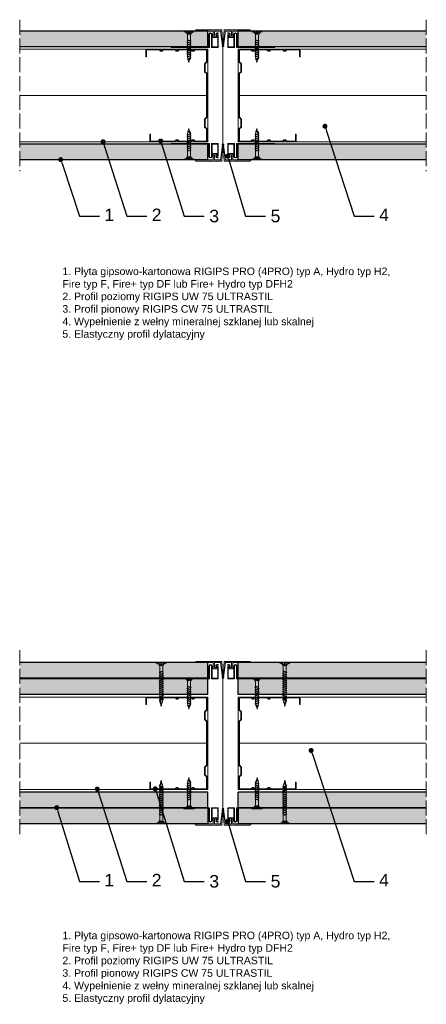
# Model space of a CAD drawing. Header units: millimetres. Extents: x 1399 to 3031, y 1021 to 1833.
# Tile 2 of 3: x 2034 to 2359, y 1047 to 1833. Entities that reach past the tile are written whole.
import ezdxf
from ezdxf import colors
from ezdxf.entities.mleader import LeaderData, LeaderLine
from ezdxf.math import Vec2, Vec3

# ---------------------------------------------------------------- set-up
doc = ezdxf.new("R2010")
doc.units = ezdxf.units.MM
doc.linetypes.add('ACAD_ISO02W100', pattern=[15, 12, -3])
for name, color, linetype, lineweight in [('_ISOVER WELNA', 7, 'BATTING', 9), ('_RIGIPS AKCESORIA', 7, 'Continuous', 18), ('_RIGIPS G-K', 7, 'Continuous', 25), ('_RIGIPS PROFIL', 7, 'Continuous', 18), ('OPISY', 7, 'Continuous', 9), ('PRZERYWANA', 7, 'ACAD_ISO02W100', 9)]:
    doc.layers.add(name, color=color, linetype=linetype, lineweight=lineweight)
doc.styles.get("Standard").update_dxf_attribs({"font": 'arial.ttf'})
doc.linetypes.add('BATTING', pattern='A,0.00254,-2.54,[134,ltypeshp.shx,S=2.54,R=0,X=-2.54,Y=0],-5.08,[134,ltypeshp.shx,S=2.54,R=180,X=2.54,Y=0],-2.54', length=10.16254)

# ---------------------------------------------------------------- blocks, each defined once
blk = doc.blocks.new('CW 75 ULTRASTIL')
h = blk.add_hatch()
h.set_pattern_fill('ANSI31', color=256, scale=0.5, style=0)
h.paths.add_polyline_path([(106.07, 103.31, -0.414214), (106.87, 104.11), (115.19, 104.11, -0.198912), (115.55, 103.96), (116.25, 103.25, 0.198912), (116.61, 103.11), (117.19, 103.11, 0.198912), (117.55, 103.25), (118.25, 103.96, -0.198912), (118.61, 104.11), (127.89, 104.11, -0.198912), (128.25, 103.96), (128.95, 103.25, 0.198912), (129.31, 103.11), (129.89, 103.11, 0.198912), (130.25, 103.25), (130.95, 103.96, -0.198912), (131.31, 104.11), (140.59, 104.11, -0.198912), (140.95, 103.96), (141.65, 103.25, 0.198912), (142.01, 103.11), (142.59, 103.11, 0.198912), (142.95, 103.25), (143.65, 103.96, -0.198912), (144.01, 104.11), (153.17, 104.11, -0.414214), (153.97, 103.31), (153.97, 98.66), (154.52, 98.66), (154.52, 103.86, 0.414214), (153.72, 104.66), (144.01, 104.66, 0.198912), (143.65, 104.51), (142.95, 103.8, -0.198912), (142.59, 103.66), (142.01, 103.66, -0.198912), (141.65, 103.8), (140.95, 104.51, 0.198912), (140.59, 104.66), (131.31, 104.66, 0.198912), (130.95, 104.51), (130.25, 103.8, -0.198912), (129.89, 103.66), (129.31, 103.66, -0.198912), (128.95, 103.8), (128.25, 104.51, 0.198912), (127.89, 104.66), (118.61, 104.66, 0.198912), (118.25, 104.51), (117.55, 103.8, -0.198912), (117.19, 103.66), (116.61, 103.66, -0.198912), (116.25, 103.8), (115.55, 104.51, 0.198912), (115.19, 104.66), (106.32, 104.66, 0.414214), (105.52, 103.86), (105.52, 94.86, 0.198912), (105.67, 94.51), (107.17, 93, -0.198912), (107.32, 92.65), (107.32, 87.06, -0.198912), (107.17, 86.71), (105.67, 85.2, 0.198912), (105.52, 84.85), (105.52, 50.66, 0.198912), (105.67, 50.31), (107.17, 48.8, -0.198912), (107.32, 48.45), (107.32, 42.86, -0.198912), (107.17, 42.51), (105.67, 41, 0.198912), (105.52, 40.65), (105.52, 31.66, 0.414214), (106.32, 30.86), (115.19, 30.86, 0.198912), (115.55, 31), (116.25, 31.71, -0.198912), (116.61, 31.86), (117.19, 31.86, -0.198912), (117.55, 31.71), (118.25, 31, 0.198912), (118.61, 30.86), (127.89, 30.86, 0.198912), (128.25, 31), (128.95, 31.71, -0.198912), (129.31, 31.86), (129.89, 31.86, -0.198912), (130.25, 31.71), (130.95, 31, 0.198912), (131.31, 30.86), (140.59, 30.86, 0.198912), (140.95, 31), (141.65, 31.71, -0.198912), (142.01, 31.86), (142.59, 31.86, -0.198912), (142.95, 31.71), (143.65, 31, 0.198912), (144.01, 30.86), (150.72, 30.86, 0.414214), (151.52, 31.66), (151.52, 36.86), (150.97, 36.86), (150.97, 32.21, -0.414214), (150.17, 31.41), (144.01, 31.41, -0.198912), (143.65, 31.55), (142.95, 32.26, 0.198912), (142.59, 32.41), (142.01, 32.41, 0.198912), (141.65, 32.26), (140.95, 31.55, -0.198912), (140.59, 31.41), (131.31, 31.41, -0.198912), (130.95, 31.55), (130.25, 32.26, 0.198912), (129.89, 32.41), (129.31, 32.41, 0.198912), (128.95, 32.26), (128.25, 31.55, -0.198912), (127.89, 31.41), (118.61, 31.41, -0.198912), (118.25, 31.55), (117.55, 32.26, 0.198912), (117.19, 32.41), (116.61, 32.41, 0.198912), (116.25, 32.26), (115.55, 31.55, -0.198912), (115.19, 31.41), (106.87, 31.41, -0.414214), (106.07, 32.21), (106.07, 40.65, -0.198912), (106.22, 41), (107.72, 42.51, 0.198912), (107.87, 42.86), (107.87, 48.45, 0.198912), (107.72, 48.8), (106.22, 50.31, -0.198912), (106.07, 50.66), (106.07, 84.85, -0.198912), (106.22, 85.2), (107.72, 86.71, 0.198912), (107.87, 87.06), (107.87, 92.65, 0.198912), (107.72, 93), (106.22, 94.51, -0.198912), (106.07, 94.86)])
at = {"layer": '_RIGIPS PROFIL'}
for p, q in [((105.52, 103.86), (105.52, 94.86)), ((106.07, 103.31), (106.07, 94.86)), ((115.19, 104.66), (106.32, 104.66)), ((115.19, 104.11), (106.87, 104.11)), ((115.55, 104.51), (116.25, 103.8)), ((115.55, 103.96), (116.25, 103.25)), ((117.19, 103.66), (116.61, 103.66)), ((117.19, 103.11), (116.61, 103.11)), ((118.25, 104.51), (117.55, 103.8)), ((118.25, 103.96), (117.55, 103.25)), ((127.89, 104.66), (118.61, 104.66)), ((127.89, 104.11), (118.61, 104.11)), ((128.25, 104.51), (128.95, 103.8)), ((128.25, 103.96), (128.95, 103.25)), ((129.89, 103.66), (129.31, 103.66)), ((129.89, 103.11), (129.31, 103.11)), ((130.95, 104.51), (130.25, 103.8)), ((130.95, 103.96), (130.25, 103.25)), ((131.31, 104.66), (140.59, 104.66)), ((131.31, 104.11), (140.59, 104.11)), ((140.95, 104.51), (141.65, 103.8)), ((140.95, 103.96), (141.65, 103.25)), ((142.59, 103.66), (142.01, 103.66)), ((142.59, 103.11), (142.01, 103.11)), ((143.65, 104.51), (142.95, 103.8)), ((143.65, 103.96), (142.95, 103.25)), ((153.72, 104.66), (144.01, 104.66)), ((153.17, 104.11), (144.01, 104.11)), ((153.97, 98.66), (153.97, 103.31)), ((154.52, 98.66), (154.52, 103.86)), ((107.17, 93), (105.67, 94.51)), ((107.72, 93), (106.22, 94.51)), ((153.97, 98.66), (154.52, 98.66)), ((107.17, 86.71), (105.67, 85.2)), ((107.72, 86.71), (106.22, 85.2)), ((107.32, 92.65), (107.32, 87.06)), ((107.87, 92.65), (107.87, 87.06)), ((105.52, 84.85), (105.52, 50.66)), ((106.07, 84.85), (106.07, 50.66)), ((107.17, 48.8), (105.67, 50.31)), ((107.72, 48.8), (106.22, 50.31)), ((107.32, 42.86), (107.32, 48.45)), ((107.87, 42.86), (107.87, 48.45)), ((105.52, 31.66), (105.52, 40.65)), ((107.17, 42.51), (105.67, 41)), ((106.07, 32.21), (106.07, 40.65)), ((107.72, 42.51), (106.22, 41)), ((115.55, 31.55), (116.25, 32.26)), ((115.55, 31), (116.25, 31.71)), ((117.19, 32.41), (116.61, 32.41)), ((117.19, 31.86), (116.61, 31.86)), ((118.25, 31.55), (117.55, 32.26)), ((118.25, 31), (117.55, 31.71)), ((128.25, 31.55), (128.95, 32.26)), ((128.25, 31), (128.95, 31.71)), ((129.89, 32.41), (129.31, 32.41)), ((129.89, 31.86), (129.31, 31.86)), ((130.95, 31.55), (130.25, 32.26)), ((130.95, 31), (130.25, 31.71)), ((140.95, 31.55), (141.65, 32.26)), ((140.95, 31), (141.65, 31.71)), ((142.59, 32.41), (142.01, 32.41)), ((142.59, 31.86), (142.01, 31.86)), ((143.65, 31.55), (142.95, 32.26)), ((143.65, 31), (142.95, 31.71)), ((150.97, 36.86), (150.97, 32.21)), ((150.97, 36.86), (151.52, 36.86)), ((151.52, 36.86), (151.52, 31.66)), ((115.19, 30.86), (106.32, 30.86)), ((115.19, 31.41), (106.87, 31.41)), ((127.89, 31.41), (118.61, 31.41)), ((127.89, 30.86), (118.61, 30.86)), ((131.31, 31.41), (140.59, 31.41)), ((131.31, 30.86), (140.59, 30.86)), ((150.17, 31.41), (144.01, 31.41)), ((150.72, 30.86), (144.01, 30.86))]:
    blk.add_line(p, q, dxfattribs=at)
for centre, radius, start, end in [((106.32, 103.86), 0.8, 90, 180), ((106.87, 103.31), 0.8, 90, 180), ((115.19, 104.16), 0.5, 45, 90), ((115.19, 103.61), 0.5, 45, 90), ((116.61, 104.16), 0.5, 225, 270), ((116.61, 103.61), 0.5, 225, 270), ((117.19, 104.16), 0.5, 270, 315), ((117.19, 103.61), 0.5, 270, 315), ((118.61, 104.16), 0.5, 90, 135), ((118.61, 103.61), 0.5, 90, 135), ((127.89, 104.16), 0.5, 45, 90), ((127.89, 103.61), 0.5, 45, 90), ((129.31, 104.16), 0.5, 225, 270), ((129.31, 103.61), 0.5, 225, 270), ((129.89, 104.16), 0.5, 270, 315), ((129.89, 103.61), 0.5, 270, 315), ((131.31, 104.16), 0.5, 90, 135), ((131.31, 103.61), 0.5, 90, 135), ((140.59, 104.16), 0.5, 45, 90), ((140.59, 103.61), 0.5, 45, 90), ((142.01, 104.16), 0.5, 225, 270), ((142.01, 103.61), 0.5, 225, 270), ((142.59, 104.16), 0.5, 270, 315), ((142.59, 103.61), 0.5, 270, 315), ((144.01, 104.16), 0.5, 90, 135), ((144.01, 103.61), 0.5, 90, 135), ((153.17, 103.31), 0.8, 0, 90), ((153.72, 103.86), 0.8, 0, 90), ((106.02, 94.86), 0.5, 180, 225), ((106.57, 94.86), 0.5, 180, 225), ((106.82, 92.65), 0.5, 0, 45), ((106.82, 87.06), 0.5, 315, 0), ((107.37, 92.65), 0.5, 0, 45), ((107.37, 87.06), 0.5, 315, 0), ((106.02, 84.85), 0.5, 135, 180), ((106.57, 84.85), 0.5, 135, 180), ((106.02, 50.66), 0.5, 180, 225), ((106.57, 50.66), 0.5, 180, 225), ((106.82, 48.45), 0.5, 0, 45), ((107.37, 48.45), 0.5, 0, 45), ((106.02, 40.65), 0.5, 135, 180), ((106.57, 40.65), 0.5, 135, 180), ((106.82, 42.86), 0.5, 315, 0), ((107.37, 42.86), 0.5, 315, 0), ((106.32, 31.66), 0.8, 180, 270), ((106.87, 32.21), 0.8, 180, 270), ((115.19, 31.91), 0.5, 270, 315), ((116.61, 31.91), 0.5, 90, 135), ((116.61, 31.36), 0.5, 90, 135), ((117.19, 31.91), 0.5, 45, 90), ((117.19, 31.36), 0.5, 45, 90), ((118.61, 31.91), 0.5, 225, 270), ((127.89, 31.91), 0.5, 270, 315), ((129.31, 31.91), 0.5, 90, 135), ((129.31, 31.36), 0.5, 90, 135), ((129.89, 31.91), 0.5, 45, 90), ((129.89, 31.36), 0.5, 45, 90), ((131.31, 31.91), 0.5, 225, 270), ((140.59, 31.91), 0.5, 270, 315), ((142.01, 31.91), 0.5, 90, 135), ((142.01, 31.36), 0.5, 90, 135), ((142.59, 31.91), 0.5, 45, 90), ((142.59, 31.36), 0.5, 45, 90), ((144.01, 31.91), 0.5, 225, 270), ((150.17, 32.21), 0.8, 270, 0), ((150.72, 31.66), 0.8, 270, 0), ((115.19, 31.36), 0.5, 270, 315), ((118.61, 31.36), 0.5, 225, 270), ((127.89, 31.36), 0.5, 270, 315), ((131.31, 31.36), 0.5, 225, 270), ((140.59, 31.36), 0.5, 270, 315), ((144.01, 31.36), 0.5, 225, 270)]:
    blk.add_arc(centre, radius, start, end, dxfattribs=at)
blk = doc.blocks.new('Profil dylatacyjny')
at = {"layer": '_RIGIPS G-K'}
h = blk.add_hatch(dxfattribs=at)
h.set_pattern_fill('ANSI31', color=256, scale=0.5)
h.paths.add_polyline_path([(1725.79, 1910.89, -1), (1727.29, 1910.89), (1727.29, 1900.64), (1732.79, 1900.64), (1732.79, 1910.64), (1731.79, 1910.64, -1), (1731.79, 1911.64), (1732.79, 1911.64), (1732.79, 1912.14), (1731.79, 1912.14, 1), (1731.79, 1910.14), (1732.29, 1910.14), (1732.29, 1901.14), (1727.79, 1901.14), (1727.79, 1910.89, 1), (1725.29, 1910.89), (1725.29, 1901.14), (1695.29, 1901.14), (1695.29, 1900.64), (1725.79, 1900.64)])
h = blk.add_hatch(color=256, dxfattribs=at)
h.dxf.hatch_style = 1
edge = h.paths.add_edge_path()
edge.add_line((1735.54, 1914.64), (1715.04, 1914.64))
edge.add_line((1715.04, 1914.64), (1714.04, 1913.64))
edge.add_line((1714.04, 1913.64), (1728.79, 1913.64))
edge.add_line((1728.79, 1913.64), (1728.79, 1908.64))
edge.add_line((1728.79, 1908.64), (1731.79, 1908.64))
edge.add_line((1731.79, 1908.64), (1731.79, 1909.64))
edge.add_line((1731.79, 1909.64), (1729.79, 1909.64))
edge.add_line((1729.79, 1909.64), (1729.79, 1913.64))
edge.add_line((1729.79, 1913.64), (1734.66, 1913.64))
edge.add_line((1734.66, 1913.64), (1736.03, 1901.9))
edge.add_ellipse((1736.54, 1901.58), major_axis=(0.759, 0), ratio=0.575336, start_angle=132.52201, end_angle=270)
edge.add_ellipse((1736.54, 1901.58), major_axis=(0.759, 0), ratio=0.575336, start_angle=270, end_angle=407.47799)
edge.add_line((1737.05, 1901.9), (1738.42, 1913.64))
edge.add_line((1738.42, 1913.64), (1743.29, 1913.64))
edge.add_line((1743.29, 1913.64), (1743.29, 1909.64))
edge.add_line((1743.29, 1909.64), (1741.29, 1909.64))
edge.add_line((1741.29, 1909.64), (1741.29, 1908.64))
edge.add_line((1741.29, 1908.64), (1744.29, 1908.64))
edge.add_line((1744.29, 1908.64), (1744.29, 1913.64))
edge.add_line((1744.29, 1913.64), (1759.04, 1913.64))
edge.add_line((1759.04, 1913.64), (1758.04, 1914.64))
edge.add_line((1758.04, 1914.64), (1737.54, 1914.64))
edge.add_line((1737.54, 1914.64), (1736.56, 1902.01))
edge.add_ellipse((1736.54, 1901.58), major_axis=(0.759, 0), ratio=0.575336, start_angle=88.38257, end_angle=91.61743)
edge.add_line((1736.52, 1902.01), (1735.54, 1914.64))
h = blk.add_hatch(dxfattribs=at)
h.set_pattern_fill('ANSI31', color=256, scale=0.5)
h.paths.add_polyline_path([(1777.79, 1901.14), (1747.79, 1901.14), (1747.79, 1910.89, 1), (1745.29, 1910.89), (1745.29, 1901.14), (1740.79, 1901.14), (1740.79, 1910.14), (1741.29, 1910.14, 1), (1741.29, 1912.14), (1740.29, 1912.14), (1740.29, 1911.64), (1741.29, 1911.64, -1), (1741.29, 1910.64), (1740.29, 1910.64), (1740.29, 1900.64), (1745.79, 1900.64), (1745.79, 1910.89, -1), (1747.29, 1910.89), (1747.29, 1900.64), (1777.79, 1900.64)])
at = {"layer": '_RIGIPS AKCESORIA'}
for p, q in [((1714.04, 1913.64), (1715.04, 1914.64)), ((1714.04, 1913.64), (1728.79, 1913.64)), ((1715.04, 1914.64), (1735.54, 1914.64)), ((1725.29, 1901.14), (1725.29, 1910.89)), ((1725.79, 1900.64), (1725.79, 1910.89)), ((1727.29, 1900.64), (1727.29, 1910.89)), ((1727.79, 1901.14), (1727.79, 1910.89)), ((1728.79, 1908.64), (1728.79, 1913.64)), ((1729.79, 1913.64), (1734.66, 1913.64)), ((1729.79, 1909.64), (1729.79, 1913.64)), ((1731.79, 1912.14), (1732.79, 1912.14)), ((1731.79, 1911.64), (1732.79, 1911.64)), ((1731.79, 1910.64), (1732.79, 1910.64)), ((1731.79, 1910.14), (1732.29, 1910.14)), ((1732.29, 1901.14), (1732.29, 1910.14)), ((1732.79, 1911.64), (1732.79, 1912.14)), ((1732.79, 1900.64), (1732.79, 1910.64)), ((1734.66, 1913.64), (1736.03, 1901.9)), ((1735.54, 1914.64), (1736.52, 1902.01)), ((1737.54, 1914.64), (1736.56, 1902.01)), ((1738.42, 1913.64), (1737.05, 1901.9)), ((1737.54, 1914.64), (1758.04, 1914.64)), ((1738.42, 1913.64), (1743.29, 1913.64)), ((1741.29, 1912.14), (1740.29, 1912.14)), ((1740.29, 1911.64), (1740.29, 1912.14)), ((1741.29, 1911.64), (1740.29, 1911.64)), ((1740.29, 1900.64), (1740.29, 1910.64)), ((1741.29, 1910.64), (1740.29, 1910.64)), ((1740.79, 1901.14), (1740.79, 1910.14)), ((1741.29, 1910.14), (1740.79, 1910.14)), ((1743.29, 1909.64), (1743.29, 1913.64)), ((1744.29, 1913.64), (1759.04, 1913.64)), ((1744.29, 1908.64), (1744.29, 1913.64)), ((1745.29, 1901.14), (1745.29, 1910.89)), ((1745.79, 1900.64), (1745.79, 1910.89)), ((1747.29, 1900.64), (1747.29, 1910.89)), ((1747.79, 1901.14), (1747.79, 1910.89)), ((1759.04, 1913.64), (1758.04, 1914.64)), ((1731.79, 1908.64), (1728.79, 1908.64)), ((1731.79, 1909.64), (1729.79, 1909.64)), ((1731.79, 1908.64), (1731.79, 1909.64)), ((1741.29, 1909.64), (1743.29, 1909.64)), ((1741.29, 1908.64), (1741.29, 1909.64)), ((1741.29, 1908.64), (1744.29, 1908.64)), ((1695.29, 1901.14), (1725.29, 1901.14)), ((1695.29, 1900.64), (1695.29, 1901.14)), ((1695.29, 1900.64), (1725.79, 1900.64)), ((1727.29, 1900.64), (1732.79, 1900.64)), ((1727.79, 1901.14), (1732.29, 1901.14)), ((1745.79, 1900.64), (1740.29, 1900.64)), ((1745.29, 1901.14), (1740.79, 1901.14)), ((1777.79, 1900.64), (1747.29, 1900.64)), ((1777.79, 1901.14), (1747.79, 1901.14)), ((1777.79, 1900.64), (1777.79, 1901.14))]:
    blk.add_line(p, q, dxfattribs=at)
for centre, radius, start, end in [((1726.54, 1910.89), 1.25, 0, 180), ((1726.54, 1910.89), 0.75, 0, 180), ((1731.79, 1911.14), 1, 90, 270), ((1731.79, 1911.14), 0.5, 90, 270), ((1741.29, 1911.14), 1, 270, 90), ((1741.29, 1911.14), 0.5, 270, 90), ((1746.54, 1910.89), 1.25, 0, 180), ((1746.54, 1910.89), 0.75, 0, 180)]:
    blk.add_arc(centre, radius, start, end, dxfattribs=at)
for start_param, end_param in [(2.312945, 7.111833), (1.542567, 1.599026)]:
    blk.add_ellipse((1736.54, 1901.58), major_axis=(0.759, 0), ratio=0.575336, start_param=start_param, end_param=end_param, dxfattribs=at)
blk = doc.blocks.new('TN 25')
at = {"layer": '_RIGIPS AKCESORIA'}
for p, q in [((0, -0.84), (0, 7.16)), ((0, 7.16), (0.46, 7.16)), ((0.46, 4.78), (0, 4.78)), ((0, 3.5), (1.77, 3.5)), ((0, 2.83), (1.77, 2.83)), ((0.46, 1.64), (0, 1.64)), ((0.46, 7.16), (0.46, 4.78)), ((0.46, -0.84), (0.46, 1.64)), ((1.77, 3.5), (1.77, 4.2)), ((1.77, 2.83), (1.77, 2.18)), ((3.02, 4.46), (8.47, 4.46)), ((7.49, 2.01), (3.55, 2.01)), ((7.12, 4.46), (7.12, 3.18)), ((8.03, 2.01), (7.12, 4.46)), ((7.12, 3.18), (7.65, 1.53)), ((7.65, 1.53), (8.03, 2.01)), ((9.41, 2.01), (8.03, 2.01)), ((8.47, 4.46), (8.79, 5)), ((9.61, 1.51), (8.47, 4.46)), ((8.79, 5), (9.93, 2.01)), ((9, 4.46), (10.1, 4.46)), ((9.93, 2.01), (9.61, 1.51)), ((11.04, 2.01), (9.93, 2.01)), ((10.1, 4.46), (10.41, 5)), ((11.23, 1.51), (10.1, 4.46)), ((10.41, 5), (11.56, 2.01)), ((10.62, 4.46), (11.67, 4.46)), ((11.56, 2.01), (11.23, 1.51)), ((12.61, 2.01), (11.56, 2.01)), ((11.67, 4.46), (11.99, 5)), ((12.81, 1.51), (11.67, 4.46)), ((11.99, 5), (13.14, 2.01)), ((12.2, 4.46), (13.21, 4.46)), ((13.14, 2.01), (12.81, 1.51)), ((14.15, 2.01), (13.14, 2.01)), ((13.21, 4.46), (13.52, 5)), ((14.34, 1.51), (13.21, 4.46)), ((13.52, 5), (14.67, 2.01)), ((13.73, 4.46), (14.8, 4.46)), ((14.67, 2.01), (14.34, 1.51)), ((15.74, 2.01), (14.67, 2.01)), ((14.8, 4.46), (15.12, 5)), ((15.94, 1.51), (14.8, 4.46)), ((15.12, 5), (16.26, 2.01)), ((15.33, 4.46), (16.42, 4.46)), ((16.26, 2.01), (15.94, 1.51)), ((17.36, 2.01), (16.26, 2.01)), ((16.42, 4.46), (16.73, 5)), ((17.55, 1.51), (16.42, 4.46)), ((16.73, 5), (17.88, 2.01)), ((16.94, 4.46), (17.99, 4.46)), ((17.88, 2.01), (17.55, 1.51)), ((18.93, 2.01), (17.88, 2.01)), ((17.99, 4.46), (18.31, 5)), ((19.13, 1.51), (17.99, 4.46)), ((18.31, 5), (19.45, 2.01)), ((18.52, 4.46), (19.68, 4.46)), ((19.45, 2.01), (19.13, 1.51)), ((19.45, 2.01), (20.62, 2.01)), ((19.68, 4.46), (20, 5)), ((20.82, 1.51), (19.68, 4.46)), ((20, 5), (21.14, 2.01)), ((20.21, 4.46), (20.7, 4.46)), ((20.7, 4.46), (22.28, 3.98)), ((21.14, 2.01), (20.82, 1.51)), ((21.14, 2.01), (21.81, 2.12)), ((21.85, 1.83), (21.67, 3.28)), ((21.67, 3.28), (22.14, 2.4)), ((22.14, 2.4), (21.85, 1.83)), ((22.7, 2.36), (22.14, 2.4)), ((22.28, 3.98), (22.56, 4.37)), ((22.7, 2.36), (22.28, 3.98)), ((22.56, 4.37), (23.03, 2.71)), ((23.03, 2.71), (22.7, 2.36)), ((22.71, 3.85), (25, 3.24)), ((25, 3.24), (23.03, 2.71)), ((0, -0.84), (0.46, -0.84))]:
    blk.add_line(p, q, dxfattribs=at)
for centre, major_axis, ratio, start_param, end_param in [((3.09, 7.67), (0.17, 3.2), 0.826134, 1.773653, 3.180586), ((-0.04, 0.9), (0, 3.93), 0.848176, -0.720942, -0.151112), ((3.37, -1.57), (0.28, 3.57), 0.832181, 0.035984, 1.430787), ((-2.73, 15.91), (0, 14.76), 0.848176, 3.399396, 3.475072), ((0.59, 4.62), (0, 2.81), 0.848176, 3.475072, 3.862535), ((1.66, 3.18), (0, 0.895), 0.848176, -1.552777, -0.720942), ((1.66, 3.18), (0, 0.895), 0.848176, 3.862535, 4.730408)]:
    blk.add_ellipse(centre, major_axis=major_axis, ratio=ratio, start_param=start_param, end_param=end_param, dxfattribs=at)
blk = doc.blocks.new('TN 35')
at = {"layer": '_RIGIPS AKCESORIA'}
for p, q in [((0, -0.84), (0, 7.16)), ((0, 7.16), (0.46, 7.16)), ((0.46, 4.78), (0, 4.78)), ((0, 3.5), (1.77, 3.5)), ((0, 2.83), (1.77, 2.83)), ((0.46, 1.64), (0, 1.64)), ((0.46, 7.16), (0.46, 4.78)), ((0.46, -0.84), (0.46, 1.64)), ((1.77, 3.5), (1.77, 4.2)), ((1.77, 2.83), (1.77, 2.18)), ((3.02, 4.46), (8.47, 4.46)), ((7.49, 2.01), (3.55, 2.01)), ((7.12, 4.46), (7.12, 3.18)), ((8.03, 2.01), (7.12, 4.46)), ((7.12, 3.18), (7.65, 1.53)), ((7.65, 1.53), (8.03, 2.01)), ((9.41, 2.01), (8.03, 2.01)), ((8.47, 4.46), (8.79, 5)), ((9.61, 1.51), (8.47, 4.46)), ((8.79, 5), (9.93, 2.01)), ((9, 4.46), (10.1, 4.46)), ((9.93, 2.01), (9.61, 1.51)), ((11.04, 2.01), (9.93, 2.01)), ((10.1, 4.46), (10.41, 5)), ((11.23, 1.51), (10.1, 4.46)), ((10.41, 5), (11.56, 2.01)), ((10.62, 4.46), (11.67, 4.46)), ((11.56, 2.01), (11.23, 1.51)), ((12.61, 2.01), (11.56, 2.01)), ((11.67, 4.46), (11.99, 5)), ((12.81, 1.51), (11.67, 4.46)), ((11.99, 5), (13.14, 2.01)), ((12.2, 4.46), (13.21, 4.46)), ((13.14, 2.01), (12.81, 1.51)), ((14.15, 2.01), (13.14, 2.01)), ((13.21, 4.46), (13.52, 5)), ((14.34, 1.51), (13.21, 4.46)), ((13.52, 5), (14.67, 2.01)), ((13.73, 4.46), (14.8, 4.46)), ((14.67, 2.01), (14.34, 1.51)), ((15.74, 2.01), (14.67, 2.01)), ((14.8, 4.46), (15.12, 5)), ((15.94, 1.51), (14.8, 4.46)), ((15.12, 5), (16.26, 2.01)), ((15.33, 4.46), (16.42, 4.46)), ((16.26, 2.01), (15.94, 1.51)), ((17.36, 2.01), (16.26, 2.01)), ((16.42, 4.46), (16.73, 5)), ((17.55, 1.51), (16.42, 4.46)), ((16.73, 5), (17.88, 2.01)), ((16.94, 4.46), (17.99, 4.46)), ((17.88, 2.01), (17.55, 1.51)), ((18.93, 2.01), (17.84, 2.01)), ((17.99, 4.46), (18.31, 5)), ((19.13, 1.51), (17.99, 4.46)), ((18.31, 5), (19.45, 2.01)), ((18.52, 4.46), (19.57, 4.46)), ((19.45, 2.01), (19.13, 1.51)), ((20.51, 2.01), (19.41, 2.01)), ((19.57, 4.46), (19.88, 5)), ((20.7, 1.51), (19.57, 4.46)), ((19.88, 5), (21.03, 2.01)), ((20.09, 4.46), (21.14, 4.46)), ((21.03, 2.01), (20.7, 1.51)), ((22.08, 2.01), (20.99, 2.01)), ((21.14, 4.46), (21.46, 5)), ((22.28, 1.51), (21.14, 4.46)), ((21.46, 5), (22.6, 2.01)), ((21.67, 4.46), (22.72, 4.46)), ((22.6, 2.01), (22.28, 1.51)), ((23.66, 2.01), (22.56, 2.01)), ((22.72, 4.46), (23.03, 5)), ((23.85, 1.51), (22.72, 4.46)), ((23.03, 5), (24.18, 2.01)), ((23.24, 4.46), (24.29, 4.46)), ((24.18, 2.01), (23.85, 1.51)), ((25.23, 2.01), (24.14, 2.01)), ((24.29, 4.46), (24.61, 5)), ((25.43, 1.51), (24.29, 4.46)), ((24.61, 5), (25.75, 2.01)), ((24.81, 4.46), (25.87, 4.46)), ((25.75, 2.01), (25.43, 1.51)), ((26.81, 2.01), (25.71, 2.01)), ((25.87, 4.46), (26.18, 5)), ((27, 1.51), (25.87, 4.46)), ((26.18, 5), (27.33, 2.01)), ((26.39, 4.46), (27.44, 4.46)), ((27.33, 2.01), (27, 1.51)), ((28.38, 2.01), (27.33, 2.01)), ((27.44, 4.46), (27.76, 5)), ((28.58, 1.51), (27.44, 4.46)), ((27.76, 5), (28.9, 2.01)), ((27.96, 4.46), (29.13, 4.46)), ((28.9, 2.01), (28.58, 1.51)), ((28.9, 2.01), (30.07, 2.01)), ((29.13, 4.46), (29.45, 5)), ((30.27, 1.51), (29.13, 4.46)), ((29.45, 5), (30.59, 2.01)), ((29.65, 4.46), (30.15, 4.46)), ((30.15, 4.46), (31.73, 3.98)), ((30.59, 2.01), (30.27, 1.51)), ((30.59, 2.01), (31.26, 2.12)), ((31.3, 1.83), (31.12, 3.28)), ((31.12, 3.28), (31.59, 2.4)), ((31.59, 2.4), (31.3, 1.83)), ((32.15, 2.36), (31.59, 2.4)), ((31.73, 3.98), (32.01, 4.37)), ((32.15, 2.36), (31.73, 3.98)), ((32.01, 4.37), (32.48, 2.71)), ((32.48, 2.71), (32.15, 2.36)), ((32.16, 3.85), (35, 3.24)), ((35, 3.24), (32.48, 2.71)), ((0, -0.84), (0.46, -0.84))]:
    blk.add_line(p, q, dxfattribs=at)
for centre, major_axis, ratio, start_param, end_param in [((3.09, 7.67), (0.17, 3.2), 0.826134, 1.773653, 3.180586), ((-0.04, 0.9), (0, 3.93), 0.848176, -0.720942, -0.151112), ((3.37, -1.57), (0.28, 3.57), 0.832181, 0.035984, 1.430787), ((-2.73, 15.91), (0, 14.76), 0.848176, 3.399396, 3.475072), ((0.59, 4.62), (0, 2.81), 0.848176, 3.475072, 3.862535), ((1.66, 3.18), (0, 0.895), 0.848176, -1.552777, -0.720942), ((1.66, 3.18), (0, 0.895), 0.848176, 3.862535, 4.730408)]:
    blk.add_ellipse(centre, major_axis=major_axis, ratio=ratio, start_param=start_param, end_param=end_param, dxfattribs=at)
blk = doc.blocks.new('_Dot')
at = {"color": 0, "linetype": 'ByBlock', "lineweight": -2}
blk.add_line((-0.5, 0), (-1, 0), dxfattribs=at)
at = {"color": 0, "linetype": 'ByBlock', "const_width": 0.5}
blk.add_lwpolyline([(-0.25, 0, 1), (0.25, 0, 1)], format="xyb", close=True, dxfattribs=at)

msp = doc.modelspace()

# ---------------------------------------------------------------- hatches: boundary and pattern name
at = {"layer": '_RIGIPS G-K'}
h = msp.add_hatch(dxfattribs=at)
h.set_pattern_fill('DOTS', color=256, scale=2, angle=-45, style=0)
h.set_pattern_definition([(315, (667.7385, 3725.2028), (3.367596, 1.122532), [0, -3.175])])
h.paths.add_polyline_path([(2184.6, 1811.67), (2184.6, 1824.17), (2034.3, 1824.17), (2034.3, 1811.67)])
h.paths.add_polyline_path([(2208.6, 1824.17), (2208.6, 1811.67), (2358.91, 1811.67), (2358.91, 1824.17)])
h = msp.add_hatch(dxfattribs=at)
h.set_pattern_fill('DOTS', color=256, scale=2, angle=-45, style=0)
h.set_pattern_definition([(315, (222.9244, 223.5387), (3.367596, 1.122532), [0, -3.175])])
h.paths.add_polyline_path([(2358.91, 1733.87), (2208.6, 1733.87), (2208.6, 1721.37), (2358.91, 1721.37)])
h.paths.add_polyline_path([(2184.6, 1733.87), (2133.55, 1733.87), (2034.3, 1733.87), (2034.3, 1721.37), (2184.6, 1721.37)])
h = msp.add_hatch(dxfattribs=at)
h.set_pattern_fill('DOTS', color=256, scale=2, angle=-45, style=0)
h.set_pattern_definition([(315, (667.7385, 3221.0184), (3.367596, 1.122532), [0, -3.175])])
h.paths.add_polyline_path([(2184.6, 1307.48), (2184.6, 1319.98), (2034.3, 1319.98), (2034.3, 1307.48)])
h.paths.add_polyline_path([(2208.6, 1319.98), (2208.6, 1307.48), (2358.91, 1307.48), (2358.91, 1319.98)])
h = msp.add_hatch(dxfattribs=at)
h.set_pattern_fill('DOTS', color=256, scale=2, angle=-45, style=0)
h.set_pattern_definition([(315, (667.7385, 3208.0184), (3.367596, 1.122532), [0, -3.175])])
h.paths.add_polyline_path([(2184.6, 1294.48), (2184.6, 1306.98), (2034.3, 1306.98), (2034.3, 1294.48)])
h.paths.add_polyline_path([(2208.6, 1306.98), (2208.6, 1294.48), (2358.91, 1294.48), (2358.91, 1306.98)])
h = msp.add_hatch(dxfattribs=at)
h.set_pattern_fill('DOTS', color=256, scale=2, angle=-45, style=0)
h.set_pattern_definition([(315, (222.9244, -293.6457), (3.367596, 1.122532), [0, -3.175])])
h.paths.add_polyline_path([(2358.91, 1216.68), (2208.6, 1216.68), (2208.6, 1204.18), (2358.91, 1204.18)])
h.paths.add_polyline_path([(2184.6, 1216.68), (2133.55, 1216.68), (2034.3, 1216.68), (2034.3, 1204.18), (2184.6, 1204.18)])
h = msp.add_hatch(dxfattribs=at)
h.set_pattern_fill('DOTS', color=256, scale=2, angle=-45, style=0)
h.set_pattern_definition([(315, (667.7385, 3196.0184), (3.367596, 1.122532), [0, -3.175])])
h.paths.add_polyline_path([(2184.6, 1203.68), (2184.6, 1191.18), (2034.3, 1191.18), (2034.3, 1203.68)])
h.paths.add_polyline_path([(2208.6, 1191.18), (2208.6, 1203.68), (2358.91, 1203.68), (2358.91, 1191.18)])

# ---------------------------------------------------------------- linework, layer by layer
at = {"layer": '_ISOVER WELNA'}
for p, q in [((2196.6, 1811.67), (2196.6, 1733.87)), ((2196.6, 1307.48), (2196.6, 1203.68))]:
    msp.add_line(p, q, dxfattribs=at)
at = {"layer": '_ISOVER WELNA', "ltscale": 3.6}
for p, q in [((2034.3, 1772.77), (2183.52, 1772.77)), ((2358.91, 1772.77), (2209.68, 1772.77)), ((2034.3, 1255.58), (2183.52, 1255.58)), ((2358.91, 1255.58), (2209.68, 1255.58))]:
    msp.add_line(p, q, dxfattribs=at)
at = {"layer": '_RIGIPS G-K'}
for p, q in [((2184.6, 1824.17), (2034.3, 1824.17)), ((2184.6, 1811.67), (2184.6, 1824.17)), ((2358.91, 1824.17), (2208.6, 1824.17)), ((2208.6, 1811.67), (2208.6, 1824.17)), ((2184.6, 1811.67), (2034.3, 1811.67)), ((2358.91, 1811.67), (2208.6, 1811.67)), ((2184.6, 1733.87), (2034.3, 1733.87)), ((2184.6, 1721.37), (2184.6, 1733.87)), ((2208.6, 1721.37), (2208.6, 1733.87)), ((2358.91, 1733.87), (2208.6, 1733.87)), ((2184.6, 1721.37), (2034.3, 1721.37)), ((2358.91, 1721.37), (2208.6, 1721.37)), ((2184.6, 1319.98), (2034.3, 1319.98)), ((2184.6, 1307.48), (2184.6, 1319.98)), ((2358.91, 1319.98), (2208.6, 1319.98)), ((2208.6, 1307.48), (2208.6, 1319.98)), ((2184.6, 1307.48), (2034.3, 1307.48)), ((2184.6, 1306.98), (2034.3, 1306.98)), ((2184.6, 1294.48), (2184.6, 1306.98)), ((2358.91, 1307.48), (2208.6, 1307.48)), ((2358.91, 1306.98), (2208.6, 1306.98)), ((2208.6, 1294.48), (2208.6, 1306.98)), ((2184.6, 1294.48), (2034.3, 1294.48)), ((2358.91, 1294.48), (2208.6, 1294.48)), ((2184.6, 1216.68), (2034.3, 1216.68)), ((2184.6, 1204.18), (2184.6, 1216.68)), ((2208.6, 1204.18), (2208.6, 1216.68)), ((2358.91, 1216.68), (2208.6, 1216.68)), ((2184.6, 1204.18), (2034.3, 1204.18)), ((2184.6, 1203.68), (2034.3, 1203.68)), ((2184.6, 1203.68), (2184.6, 1191.18)), ((2358.91, 1204.18), (2208.6, 1204.18)), ((2208.6, 1203.68), (2208.6, 1191.18)), ((2358.91, 1203.68), (2208.6, 1203.68)), ((2184.6, 1191.18), (2034.3, 1191.18)), ((2358.91, 1191.18), (2208.6, 1191.18))]:
    msp.add_line(p, q, dxfattribs=at)
at = {"layer": '_RIGIPS PROFIL'}
for p, q in [((2034.3, 1809.67), (2184.6, 1809.67)), ((2184.6, 1809.67), (2184.6, 1735.87)), ((2358.91, 1809.67), (2208.6, 1809.67)), ((2208.6, 1809.67), (2208.6, 1735.87)), ((2034.3, 1735.87), (2184.6, 1735.87)), ((2358.91, 1735.87), (2208.6, 1735.87)), ((2034.3, 1292.48), (2184.6, 1292.48)), ((2184.6, 1292.48), (2184.6, 1218.68)), ((2358.91, 1292.48), (2208.6, 1292.48)), ((2208.6, 1292.48), (2208.6, 1218.68)), ((2034.3, 1218.68), (2184.6, 1218.68)), ((2358.91, 1218.68), (2208.6, 1218.68))]:
    msp.add_line(p, q, dxfattribs=at)
at = {"layer": 'PRZERYWANA'}
for p, q in [((2034.3, 1833.27), (2034.3, 1712.27)), ((2358.91, 1833.27), (2358.91, 1712.27)), ((2034.3, 1329.98), (2034.3, 1181.18)), ((2358.91, 1329.98), (2358.91, 1181.18))]:
    msp.add_line(p, q, dxfattribs=at)

# ---------------------------------------------------------------- block references
at = {"layer": '_RIGIPS AKCESORIA'}
for p in [(460.06, -89.47), (460.06, -593.66)]:
    msp.add_blockref('Profil dylatacyjny', p, dxfattribs=at)
at = {"layer": '_RIGIPS AKCESORIA', "xscale": -1}
for name, p, rotation in [('TN 25', (2172.62, 1824.17), 90), ('TN 25', (2226.91, 1824.17), 90), ('Profil dylatacyjny', (460.06, 3635), 180), ('TN 35', (2249.15, 1319.98), 90), ('TN 25', (2172.62, 1307.95), 90), ('TN 25', (2220.59, 1203.22), 270), ('TN 35', (2144.05, 1191.18), 270), ('Profil dylatacyjny', (460.06, 3104.82), 180)]:
    msp.add_blockref(name, p, dxfattribs=dict(at, rotation=rotation))
at = {"layer": '_RIGIPS AKCESORIA'}
for name, p, rotation in [('TN 25', (2172.62, 1721.37), 90), ('TN 25', (2226.91, 1721.37), 90), ('TN 35', (2144.05, 1319.98), 270), ('TN 25', (2220.59, 1307.95), 270), ('TN 25', (2172.62, 1203.22), 90), ('TN 35', (2249.15, 1191.18), 90)]:
    msp.add_blockref(name, p, dxfattribs=dict(at, rotation=rotation))
at = {"layer": '_RIGIPS PROFIL', "xscale": -1}
for p in [(2289.59, 1705.01), (2289.59, 1187.82)]:
    msp.add_blockref('CW 75 ULTRASTIL', p, dxfattribs=at)
at = {"layer": '_RIGIPS PROFIL'}
for p in [(2103.61, 1705.01), (2103.61, 1187.82)]:
    msp.add_blockref('CW 75 ULTRASTIL', p, dxfattribs=at)

# ---------------------------------------------------------------- texts
at = {"char_height": 6, "attachment_point": 1}
for insert, width in [((2068.4, 1635.38), 263.352), ((2068.4, 1105.2), 267.8765)]:
    msp.add_mtext('1. Płyta gipsowo-kartonowa RIGIPS PRO (4PRO) typ A, Hydro typ H2, Fire typ F, Fire+ typ DF lub Fire+ Hydro typ DFH2\\P2. Profil poziomy RIGIPS UW 75 ULTRASTIL\\P3. Profil pionowy RIGIPS CW 75 ULTRASTIL\\P4. Wypełnienie z wełny mineralnej szklanej lub skalnej\\P5. Elastyczny profil dylatacyjny', dxfattribs=dict(at, insert=insert, width=width))

# ---------------------------------------------------------------- leaders
at = {"layer": 'OPISY'}
ml = msp.add_multileader_mtext('Standard', dxfattribs=at)
ml.set_content('4', color=256)
ml.set_leader_properties()
ml.set_arrow_properties(name='DOT')
ml.build(insert=Vec2(0, 0))
ctx = ml.context
ctx.base_point, ctx.char_height, ctx.landing_gap_size, ctx.plane_origin = Vec3(2317.25, 1676.46), 10, 4, Vec3(2124.67, 1532.8)
notes = []
notes.append((ctx, [(0, (1, 1, 0), (2301.25, 1676.46), (1, 0), 16, [(0, [(2278.02, 1748.21)], 0, [])])]))
ctx.mtext.insert, ctx.mtext.flow_direction = Vec3(2321.25, 1682.46), 5
ml = msp.add_multileader_mtext('Standard', dxfattribs=at)
ml.set_content('2', color=256)
ml.set_leader_properties()
ml.set_arrow_properties(name='DOT')
ml.build(insert=Vec2(0, 0))
ctx = ml.context
ctx.base_point, ctx.char_height, ctx.landing_gap_size, ctx.plane_origin = Vec3(2135.73, 1676.46), 10, 4, Vec3(1943.14, 1532.8)
notes.append((ctx, [(0, (1, 1, 0), (2119.73, 1676.46), (1, 0), 16, [(0, [(2100.92, 1735.87)], 0, [])])]))
ctx.mtext.insert, ctx.mtext.flow_direction = Vec3(2139.73, 1682.46), 5
ml = msp.add_multileader_mtext('Standard', dxfattribs=at)
ml.set_content('3', color=256)
ml.set_leader_properties()
ml.set_arrow_properties(name='DOT')
ml.build(insert=Vec2(0, 0))
ctx = ml.context
ctx.base_point, ctx.char_height, ctx.landing_gap_size, ctx.plane_origin = Vec3(2181.69, 1676.46), 10, 4, Vec3(1989.1, 1532.8)
notes.append((ctx, [(0, (1, 1, 0), (2165.69, 1676.46), (1, 0), 16, [(0, [(2146.77, 1736.42)], 0, [])])]))
ctx.mtext.insert, ctx.mtext.flow_direction = Vec3(2185.69, 1681.55), 5
ml = msp.add_multileader_mtext('Standard', dxfattribs=at)
ml.set_content('1', color=256)
ml.set_leader_properties()
ml.set_arrow_properties(name='DOT')
ml.build(insert=Vec2(0, 0))
ctx = ml.context
ctx.base_point, ctx.char_height, ctx.landing_gap_size, ctx.plane_origin = Vec3(2097.92, 1676.46), 10, 4, Vec3(1905.34, 1532.8)
notes.append((ctx, [(0, (1, 1, 0), (2081.92, 1676.46), (1, 0), 16, [(0, [(2067.1, 1721.54)], 0, [])])]))
ctx.mtext.insert, ctx.mtext.flow_direction = Vec3(2101.92, 1682.46), 5
ml = msp.add_multileader_mtext('Standard', dxfattribs=at)
ml.set_content('5', color=256)
ml.set_leader_properties()
ml.set_arrow_properties(name='DOT')
ml.build(insert=Vec2(0, 0))
ctx = ml.context
ctx.base_point, ctx.char_height, ctx.landing_gap_size, ctx.plane_origin = Vec3(2230.65, 1676.46), 10, 4, Vec3(2038.06, 1532.8)
notes.append((ctx, [(0, (1, 1, 0), (2214.65, 1676.46), (1, 0), 16, [(0, [(2200.35, 1724.37)], 0, [])])]))
ctx.mtext.insert, ctx.mtext.flow_direction = Vec3(2234.65, 1681.54), 5
ml = msp.add_multileader_mtext('Standard', dxfattribs=at)
ml.set_content('4', color=256)
ml.set_leader_properties()
ml.set_arrow_properties(name='DOT')
ml.build(insert=Vec2(0, 0))
ctx = ml.context
ctx.base_point, ctx.char_height, ctx.landing_gap_size, ctx.plane_origin = Vec3(2317.25, 1145.37), 10, 4, Vec3(2124.67, 1001.71)
notes.append((ctx, [(0, (1, 1, 0), (2301.25, 1145.37), (1, 0), 16, [(0, [(2266.97, 1249.89)], 0, [])])]))
ctx.mtext.insert, ctx.mtext.flow_direction = Vec3(2321.25, 1151.37), 5
ml = msp.add_multileader_mtext('Standard', dxfattribs=at)
ml.set_content('2', color=256)
ml.set_leader_properties()
ml.set_arrow_properties(name='DOT')
ml.build(insert=Vec2(0, 0))
ctx = ml.context
ctx.base_point, ctx.char_height, ctx.landing_gap_size, ctx.plane_origin = Vec3(2135.73, 1145.37), 10, 4, Vec3(1943.14, 1001.71)
notes.append((ctx, [(0, (1, 1, 0), (2119.73, 1145.37), (1, 0), 16, [(0, [(2096.26, 1219.04)], 0, [])])]))
ctx.mtext.insert, ctx.mtext.flow_direction = Vec3(2139.73, 1151.37), 5
ml = msp.add_multileader_mtext('Standard', dxfattribs=at)
ml.set_content('3', color=256)
ml.set_leader_properties()
ml.set_arrow_properties(name='DOT')
ml.build(insert=Vec2(0, 0))
ctx = ml.context
ctx.base_point, ctx.char_height, ctx.landing_gap_size, ctx.plane_origin = Vec3(2181.69, 1145.37), 10, 4, Vec3(1989.1, 1001.71)
notes.append((ctx, [(0, (1, 1, 0), (2165.69, 1145.37), (1, 0), 16, [(0, [(2142.51, 1219.23)], 0, [])])]))
ctx.mtext.insert, ctx.mtext.flow_direction = Vec3(2185.69, 1150.46), 5
ml = msp.add_multileader_mtext('Standard', dxfattribs=at)
ml.set_content('1', color=256)
ml.set_leader_properties()
ml.set_arrow_properties(name='DOT')
ml.build(insert=Vec2(0, 0))
ctx = ml.context
ctx.base_point, ctx.char_height, ctx.landing_gap_size, ctx.plane_origin = Vec3(2097.92, 1145.37), 10, 4, Vec3(1905.34, 1001.71)
notes.append((ctx, [(0, (1, 1, 0), (2081.92, 1145.37), (1, 0), 16, [(0, [(2063.91, 1204.21)], 0, [])])]))
ctx.mtext.insert, ctx.mtext.flow_direction = Vec3(2101.92, 1151.37), 5
ml = msp.add_multileader_mtext('Standard', dxfattribs=at)
ml.set_content('5', color=256)
ml.set_leader_properties()
ml.set_arrow_properties(name='DOT')
ml.build(insert=Vec2(0, 0))
ctx = ml.context
ctx.base_point, ctx.char_height, ctx.landing_gap_size, ctx.plane_origin = Vec3(2230.65, 1145.37), 10, 4, Vec3(2038.06, 1001.71)
notes.append((ctx, [(0, (1, 1, 0), (2214.65, 1145.37), (1, 0), 16, [(0, [(2200.35, 1193.28)], 0, [])])]))
ctx.mtext.insert, ctx.mtext.flow_direction = Vec3(2234.65, 1150.46), 5
for ctx, leaders in notes:
    for number, flags, end, landing, length, lines in leaders:
        leader = LeaderData()
        leader.index, (leader.has_last_leader_line, leader.has_dogleg_vector, leader.attachment_direction) = number, flags
        leader.last_leader_point, leader.dogleg_vector, leader.dogleg_length = Vec3(end), Vec3(landing), length
        for number, points, colour, breaks in lines:
            line = LeaderLine()
            line.index, line.vertices, line.color, line.breaks = number, Vec3.list(points), colors.encode_raw_color(colour), breaks
            leader.lines.append(line)
        ctx.leaders.append(leader)

doc.saveas('drawing.dxf')
